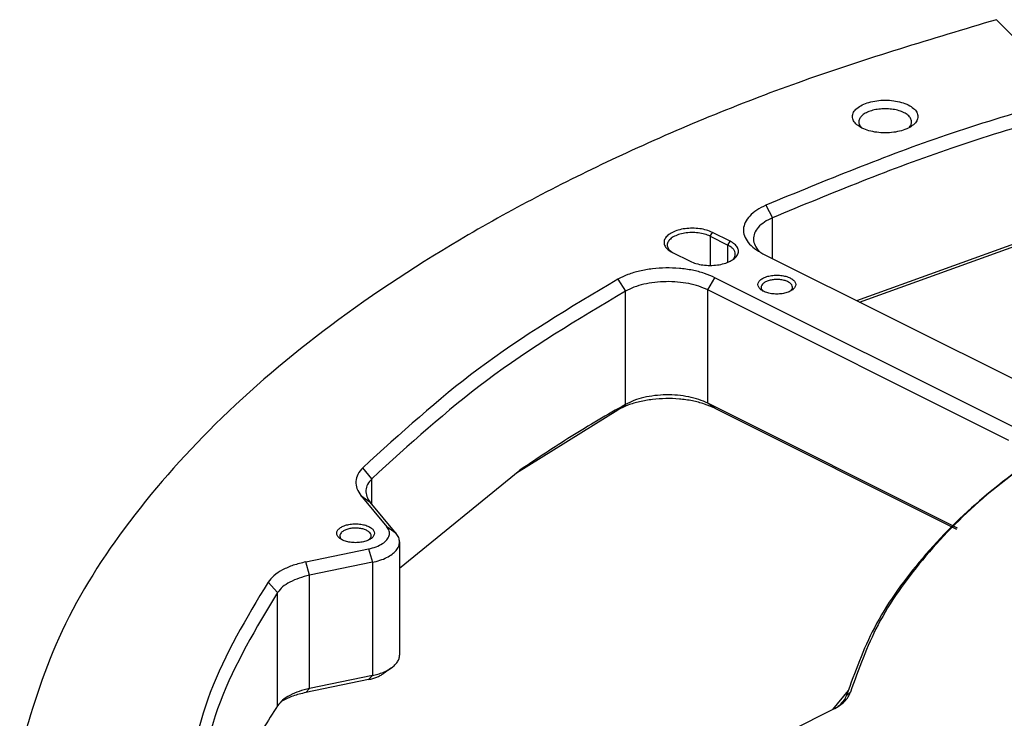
# Model space of a CAD drawing. Header units: inches. Extents: x -343 to 520, y -275 to 283.
# Tile 3 of 42: x -276 to -198, y -169 to -114. Entities that reach past the tile are written whole.
import ezdxf

# ---------------------------------------------------------------- set-up
doc = ezdxf.new("R2010")
doc.units = ezdxf.units.IN
doc.layers.add('1', color=7, linetype='Continuous')
doc.dimstyles.get("Standard").update_dxf_attribs({"dimtxt": 0.18, "dimasz": 0.18, "dimexe": 0.18, "dimexo": 0.0625, "dimgap": 0.09, "dimtad": 0, "dimtih": 1, "dimtoh": 1, "dimdec": 4, "dimzin": 0, "dimdsep": 46, "dimtxsty": 'Standard', "dimcen": 0.09, "dimadec": 0, "dimazin": 0, "dimtfac": 1, "dimtdec": 4, "dimtofl": 0, "dimtmove": 0, "dimatfit": 3, "dimfxl": 1, "dimtolj": 1, "dimtzin": 0, "dimarcsym": 0})

# ---------------------------------------------------------------- blocks, each defined once
blk = doc.blocks.new('E7018-22581_smp_connector_ring__143', base_point=(-216.35, -226.202))
at = {"color": 1, "linetype": 'Continuous'}
blk.add_line((-210.512, -167.534), (-210.215, -167.295), dxfattribs=at)
at = {"color": 7, "linetype": 'Continuous'}
for p, q in [((-211.087, -168.359), (-211.174, -168.43)), ((-214.904, -170.323), (-211.574, -168.659))]:
    blk.add_line(p, q, dxfattribs=at)
for points, knots in [([(-193.915, -147.499), (-195.975, -148.963), (-199.91, -151.759), (-204.757, -156.719), (-208.486, -161.904), (-209.855, -165.707), (-210.512, -167.534)], [0, 0, 0, 0, 7.565263, 14.452679, 20.72948, 26.528777, 26.528777, 26.528777, 26.528777]), ([(-193.675, -147.33), (-195.728, -148.788), (-199.65, -151.575), (-204.48, -156.517), (-208.195, -161.684), (-209.56, -165.474), (-210.215, -167.295)], [0, 0, 0, 0, 7.539025, 14.402554, 20.657586, 26.43677, 26.43677, 26.43677, 26.43677]), ([(-211.574, -168.659), (-211.403, -168.566), (-211.08, -168.39), (-210.677, -168.057), (-210.37, -167.698), (-210.265, -167.424), (-210.215, -167.295)], [0, 0, 0, 0, 0.581987, 1.101702, 1.562504, 1.976495, 1.976495, 1.976495, 1.976495]), ([(-211.087, -168.359), (-210.952, -168.235), (-210.7, -168.001), (-210.572, -167.682), (-210.512, -167.534)], [0, 0, 0, 0, 0.542891, 1.017132, 1.017132, 1.017132, 1.017132])]:
    blk.add_open_spline(points, degree=3, knots=knots, dxfattribs=at)
blk = doc.blocks.new('N2398-62570_port_scale_rf_probe_card_ring__145', base_point=(-216.35, -226.202))
blk.add_blockref('E7018-22581_smp_connector_ring__143', (-216.35, -226.202))
blk = doc.blocks.new('psrf_probe_card_unit__146', base_point=(-216.35, -226.202))
blk.add_blockref('N2398-62570_port_scale_rf_probe_card_ring__145', (-216.35, -226.202))
blk = doc.blocks.new('probecard_stiffener_1__147', base_point=(-277.25, -266.577))
at = {"color": 7, "linetype": 'Continuous'}
for p, q in [((-195.187, -117.231), (-198.606, -113.803)), ((-209.385, -122.34), (-209.263, -122.431)), ((-219.779, -131.429), (-221.193, -130.722)), ((-209.712, -136.144), (-193.85, -130.428)), ((-209.477, -136.262), (-194.25, -130.775)), ((-221.37, -131.027), (-219.956, -131.734)), ((-224.632, -132.117), (-224.359, -132.321)), ((-224.375, -132.313), (-222.961, -133.02)), ((-217.477, -132.211), (-217.381, -132.3)), ((-217.17, -132.415), (-193.237, -144.382)), ((-197.055, -146.291), (-220.988, -134.324)), ((-197.621, -147.267), (-221.554, -135.3)), ((-217.193, -135.364), (-217.175, -135.381)), ((-214.959, -135.381), (-214.919, -135.341)), ((-236.778, -149.858), (-228.701, -144.832)), ((-201.688, -154.24), (-221.554, -144.307)), ((-220.988, -144.717), (-201.762, -154.33)), ((-246.074, -157.443), (-236.494, -149.627)), ((-249.147, -151.641), (-247.079, -154.137)), ((-246.34, -154.676), (-248.408, -152.181)), ((-250.7, -155.141), (-250.682, -155.158)), ((-248.466, -155.159), (-248.426, -155.118)), ((-246.074, -155.346), (-246.074, -164.353)), ((-253.532, -156.934), (-248.54, -155.901)), ((-248.234, -156.963), (-253.225, -157.997)), ((-248.234, -165.97), (-253.225, -167.003)), ((-246.716, -165.363), (-247.369, -165.825)), ((-248.54, -166.293), (-253.532, -167.327)), ((-211.614, -168.678), (-210.364, -167.17)), ((-255.465, -168.016), (-255.437, -167.999)), ((-211.004, -168.285), (-210.661, -167.872))]:
    blk.add_line(p, q, dxfattribs=at)
at = {"color": 1, "linetype": 'Continuous'}
for p, q in [((-216.939, -128.559), (-216.408, -129.551)), ((-216.408, -132.796), (-216.408, -129.551)), ((-221.37, -131.027), (-221.193, -130.722)), ((-221.37, -131.027), (-221.37, -133.349)), ((-219.956, -131.734), (-219.779, -131.429)), ((-219.956, -133.079), (-219.956, -131.734)), ((-228.701, -134.44), (-228.103, -135.398)), ((-221.554, -135.3), (-220.988, -134.324)), ((-228.103, -144.405), (-228.103, -135.398)), ((-221.554, -144.307), (-221.554, -135.3)), ((-228.701, -144.832), (-228.103, -144.405)), ((-220.988, -144.717), (-221.554, -144.307)), ((-248.275, -150.313), (-248.99, -149.442)), ((-248.275, -152.341), (-248.275, -150.313)), ((-249.147, -151.641), (-248.408, -152.181)), ((-246.34, -154.676), (-247.079, -154.137)), ((-248.54, -155.901), (-248.234, -156.963)), ((-253.225, -157.997), (-253.532, -156.934)), ((-248.234, -156.963), (-248.234, -165.97)), ((-253.225, -167.003), (-253.225, -157.997)), ((-256.532, -158.545), (-255.773, -159.364)), ((-255.773, -168.371), (-255.773, -159.364)), ((-248.234, -165.97), (-248.54, -166.293)), ((-253.532, -167.327), (-253.225, -167.003))]:
    blk.add_line(p, q, dxfattribs=at)
at = {"color": 7, "linetype": 'Continuous'}
for points, knots in [([(-198.606, -113.803), (-203.744, -115.336), (-213.737, -118.317), (-227.786, -124.063), (-240.418, -130.532), (-251.427, -137.729), (-260.693, -145.535), (-268.01, -153.881), (-273.496, -162.617), (-275.378, -168.898), (-276.287, -171.932)], [0, 0, 0, 0, 16.079691, 31.268861, 45.462461, 58.594551, 70.649862, 81.678339, 91.811529, 101.275351, 101.275351, 101.275351, 101.275351]), ([(-186.936, -118.414), (-192.196, -119.828), (-202.413, -122.572), (-212.194, -126.603), (-216.939, -128.559)], [0, 0, 0, 0, 16.322118, 31.700691, 31.700691, 31.700691, 31.700691]), ([(-186.578, -119.465), (-191.808, -120.87), (-201.966, -123.599), (-211.69, -127.607), (-216.408, -129.551)], [0, 0, 0, 0, 16.228042, 31.517978, 31.517978, 31.517978, 31.517978]), ([(-204.845, -121.506), (-204.865, -121.389), (-204.908, -121.136), (-205.206, -120.82), (-205.623, -120.558), (-206.162, -120.359), (-206.781, -120.234), (-207.445, -120.191), (-208.109, -120.234), (-208.729, -120.359), (-209.266, -120.558), (-209.688, -120.82), (-209.971, -121.136), (-210.079, -121.506), (-209.971, -121.875), (-209.688, -122.191), (-209.266, -122.453), (-208.729, -122.653), (-208.109, -122.777), (-207.445, -122.82), (-206.781, -122.777), (-206.162, -122.653), (-205.623, -122.453), (-205.206, -122.191), (-204.908, -121.875), (-204.865, -121.622), (-204.845, -121.506)], [0, 0, 0, 0, 0.347933, 0.755081, 1.248249, 1.824997, 2.465375, 3.139761, 3.814147, 4.454525, 5.031273, 5.524441, 5.931589, 6.279522, 6.627455, 7.034603, 7.52777, 8.104519, 8.744897, 9.419283, 10.093668, 10.734046, 11.310795, 11.803963, 12.211111, 12.559044, 12.559044, 12.559044, 12.559044]), ([(-207.445, -120.889), (-207.616, -120.894), (-207.949, -120.906), (-208.424, -120.999), (-208.843, -121.141), (-209.183, -121.331), (-209.427, -121.559), (-209.556, -121.824), (-209.544, -122.111), (-209.44, -122.261), (-209.385, -122.34)], [0, 0, 0, 0, 0.511228, 0.999743, 1.445384, 1.833531, 2.159347, 2.434297, 2.691592, 2.974759, 2.974759, 2.974759, 2.974759]), ([(-205.505, -122.34), (-205.45, -122.261), (-205.346, -122.111), (-205.334, -121.824), (-205.463, -121.559), (-205.707, -121.331), (-206.047, -121.141), (-206.466, -120.999), (-206.941, -120.906), (-207.274, -120.894), (-207.445, -120.889)], [0, 0, 0, 0, 0.283166, 0.540461, 0.815412, 1.141228, 1.529376, 1.975017, 2.463532, 2.97476, 2.97476, 2.97476, 2.97476]), ([(-216.939, -128.559), (-217.188, -128.681), (-217.653, -128.91), (-218.22, -129.374), (-218.6, -129.89), (-218.759, -130.456), (-218.671, -131.03), (-218.352, -131.563), (-217.839, -132.044), (-217.404, -132.286), (-217.17, -132.415)], [0, 0, 0, 0, 0.830917, 1.552777, 2.17366, 2.726728, 3.270145, 3.866367, 4.556699, 5.355877, 5.355877, 5.355877, 5.355877]), ([(-216.408, -129.551), (-216.631, -129.661), (-217.045, -129.866), (-217.541, -130.287), (-217.859, -130.759), (-217.959, -131.276), (-217.825, -131.793), (-217.597, -132.066), (-217.477, -132.211)], [0, 0, 0, 0, 0.74356, 1.383475, 1.929861, 2.42012, 2.9157, 3.475443, 3.475443, 3.475443, 3.475443]), ([(-221.193, -130.722), (-221.347, -130.657), (-221.671, -130.52), (-222.211, -130.418), (-222.784, -130.379), (-223.359, -130.417), (-223.895, -130.525), (-224.36, -130.697), (-224.725, -130.924), (-224.971, -131.198), (-225.064, -131.517), (-224.97, -131.836), (-224.726, -132.113), (-224.5, -132.242), (-224.375, -132.313)], [0, 0, 0, 0, 0.49911, 1.053283, 1.636886, 2.220489, 2.774662, 3.273772, 3.700551, 4.052891, 4.353987, 4.655082, 5.007422, 5.434202, 5.434202, 5.434202, 5.434202]), ([(-221.37, -131.027), (-221.514, -130.966), (-221.818, -130.839), (-222.325, -130.75), (-222.861, -130.722), (-223.393, -130.769), (-223.881, -130.883), (-224.291, -131.058), (-224.599, -131.284), (-224.781, -131.557), (-224.799, -131.87), (-224.689, -132.032), (-224.632, -132.117)], [0, 0, 0, 0, 0.467223, 0.987255, 1.533326, 2.074987, 2.582387, 3.030676, 3.4056, 3.712311, 3.986494, 4.285577, 4.285577, 4.285577, 4.285577]), ([(-222.961, -133.02), (-222.807, -133.085), (-222.483, -133.222), (-221.944, -133.324), (-221.37, -133.362), (-220.796, -133.325), (-220.259, -133.217), (-219.794, -133.045), (-219.429, -132.818), (-219.184, -132.544), (-219.091, -132.224), (-219.184, -131.905), (-219.428, -131.628), (-219.655, -131.499), (-219.779, -131.429)], [0, 0, 0, 0, 0.49911, 1.053283, 1.636886, 2.220489, 2.774662, 3.273772, 3.700551, 4.052891, 4.353987, 4.655082, 5.007422, 5.434202, 5.434202, 5.434202, 5.434202]), ([(-219.522, -132.824), (-219.479, -132.764), (-219.398, -132.649), (-219.357, -132.441), (-219.399, -132.234), (-219.522, -132.043), (-219.711, -131.869), (-219.871, -131.781), (-219.956, -131.734)], [0, 0, 0, 0, 0.219418, 0.418257, 0.617096, 0.836514, 1.089591, 1.380843, 1.380843, 1.380843, 1.380843]), ([(-220.988, -134.324), (-221.264, -134.203), (-221.842, -133.949), (-222.798, -133.715), (-223.827, -133.569), (-224.893, -133.532), (-225.954, -133.6), (-226.963, -133.776), (-227.89, -134.038), (-228.44, -134.311), (-228.701, -134.44)], [0, 0, 0, 0, 0.902933, 1.891575, 2.939664, 4.01608, 5.087568, 6.12124, 7.087102, 7.960915, 7.960915, 7.960915, 7.960915]), ([(-228.701, -134.44), (-232.504, -136.705), (-239.768, -141.031), (-246.014, -146.727), (-248.99, -149.442)], [0, 0, 0, 0, 13.236415, 25.290114, 25.290114, 25.290114, 25.290114]), ([(-221.554, -135.3), (-221.788, -135.197), (-222.279, -134.981), (-223.091, -134.782), (-223.964, -134.658), (-224.87, -134.627), (-225.77, -134.685), (-226.627, -134.835), (-227.414, -135.057), (-227.881, -135.288), (-228.103, -135.398)], [0, 0, 0, 0, 0.766641, 1.606054, 2.495941, 3.409879, 4.319633, 5.197279, 6.017351, 6.759268, 6.759268, 6.759268, 6.759268]), ([(-214.567, -134.876), (-214.581, -134.803), (-214.611, -134.641), (-214.816, -134.447), (-215.096, -134.291), (-215.454, -134.181), (-215.857, -134.123), (-216.277, -134.123), (-216.68, -134.181), (-217.037, -134.291), (-217.321, -134.447), (-217.515, -134.641), (-217.59, -134.876), (-217.515, -135.111), (-217.321, -135.305), (-217.037, -135.461), (-216.68, -135.571), (-216.277, -135.629), (-215.857, -135.629), (-215.454, -135.571), (-215.096, -135.461), (-214.816, -135.305), (-214.611, -135.111), (-214.581, -134.95), (-214.567, -134.876)], [0, 0, 0, 0, 0.219862, 0.48285, 0.805647, 1.182902, 1.596944, 2.023888, 2.43793, 2.815186, 3.137982, 3.400971, 3.620832, 3.840694, 4.103682, 4.426479, 4.803735, 5.217776, 5.644721, 6.058762, 6.436018, 6.758815, 7.021803, 7.241665, 7.241665, 7.241665, 7.241665]), ([(-214.919, -135.341), (-214.881, -135.286), (-214.807, -135.182), (-214.819, -134.977), (-214.943, -134.8), (-215.149, -134.657), (-215.422, -134.548), (-215.745, -134.48), (-216.092, -134.459), (-216.437, -134.487), (-216.754, -134.561), (-217.019, -134.675), (-217.214, -134.823), (-217.324, -135.005), (-217.317, -135.21), (-217.236, -135.31), (-217.193, -135.364)], [0, 0, 0, 0, 0.195366, 0.37337, 0.574024, 0.821357, 1.117637, 1.45176, 1.805552, 2.157799, 2.487513, 2.777252, 3.017358, 3.212725, 3.390729, 3.591382, 3.591382, 3.591382, 3.591382]), ([(-228.103, -135.398), (-231.883, -137.65), (-239.106, -141.951), (-245.315, -147.614), (-248.275, -150.313)], [0, 0, 0, 0, 13.160125, 25.14435, 25.14435, 25.14435, 25.14435]), ([(-220.988, -144.717), (-221.264, -144.595), (-221.842, -144.341), (-222.798, -144.107), (-223.827, -143.961), (-224.893, -143.924), (-225.954, -143.992), (-226.963, -144.169), (-227.89, -144.43), (-228.44, -144.703), (-228.701, -144.832)], [0, 0, 0, 0, 0.902933, 1.891575, 2.939664, 4.01608, 5.087568, 6.12124, 7.087102, 7.960915, 7.960915, 7.960915, 7.960915]), ([(-221.554, -144.307), (-221.788, -144.204), (-222.279, -143.988), (-223.091, -143.789), (-223.964, -143.665), (-224.87, -143.634), (-225.77, -143.692), (-226.627, -143.841), (-227.414, -144.063), (-227.881, -144.295), (-228.103, -144.405)], [0, 0, 0, 0, 0.766641, 1.606054, 2.495941, 3.409879, 4.319633, 5.197279, 6.017351, 6.759268, 6.759268, 6.759268, 6.759268]), ([(-228.103, -144.405), (-229.554, -145.242), (-232.409, -146.89), (-235.147, -148.724), (-236.494, -149.627)], [0, 0, 0, 0, 5.023687, 9.885919, 9.885919, 9.885919, 9.885919]), ([(-248.99, -149.442), (-249.137, -149.61), (-249.412, -149.925), (-249.588, -150.525), (-249.503, -151.136), (-249.269, -151.467), (-249.147, -151.641)], [0, 0, 0, 0, 0.661827, 1.24504, 1.815675, 2.445833, 2.445833, 2.445833, 2.445833]), ([(-248.275, -150.313), (-248.399, -150.456), (-248.633, -150.724), (-248.783, -151.233), (-248.71, -151.752), (-248.512, -152.033), (-248.408, -152.181)], [0, 0, 0, 0, 0.561929, 1.057109, 1.541611, 2.076651, 2.076651, 2.076651, 2.076651]), ([(-248.074, -154.653), (-248.088, -154.58), (-248.118, -154.418), (-248.323, -154.224), (-248.603, -154.068), (-248.961, -153.958), (-249.364, -153.901), (-249.784, -153.901), (-250.187, -153.958), (-250.544, -154.068), (-250.828, -154.224), (-251.022, -154.418), (-251.097, -154.653), (-251.022, -154.888), (-250.828, -155.083), (-250.544, -155.238), (-250.187, -155.349), (-249.784, -155.406), (-249.364, -155.406), (-248.961, -155.349), (-248.603, -155.238), (-248.323, -155.083), (-248.118, -154.888), (-248.088, -154.727), (-248.074, -154.653)], [0, 0, 0, 0, 0.219862, 0.48285, 0.805647, 1.182902, 1.596944, 2.023888, 2.43793, 2.815186, 3.137982, 3.400971, 3.620832, 3.840694, 4.103682, 4.426479, 4.803735, 5.217776, 5.644721, 6.058762, 6.436018, 6.758815, 7.021803, 7.241665, 7.241665, 7.241665, 7.241665]), ([(-248.426, -155.118), (-248.388, -155.063), (-248.314, -154.959), (-248.326, -154.754), (-248.45, -154.578), (-248.656, -154.434), (-248.929, -154.325), (-249.252, -154.257), (-249.599, -154.237), (-249.944, -154.264), (-250.261, -154.338), (-250.526, -154.452), (-250.721, -154.601), (-250.831, -154.782), (-250.824, -154.987), (-250.743, -155.088), (-250.7, -155.141)], [0, 0, 0, 0, 0.195367, 0.373371, 0.574024, 0.821357, 1.117637, 1.45176, 1.805552, 2.1578, 2.487514, 2.777254, 3.01736, 3.212727, 3.390731, 3.591384, 3.591384, 3.591384, 3.591384]), ([(-248.54, -155.901), (-248.335, -155.849), (-247.948, -155.753), (-247.447, -155.508), (-247.078, -155.208), (-246.868, -154.851), (-246.864, -154.453), (-247.005, -154.245), (-247.079, -154.137)], [0, 0, 0, 0, 0.635335, 1.192561, 1.65877, 2.044982, 2.397403, 2.783615, 2.783615, 2.783615, 2.783615]), ([(-246.074, -155.346), (-246.087, -155.229), (-246.115, -154.982), (-246.263, -154.782), (-246.34, -154.676)], [0, 0, 0, 0, 0.3479694, 0.7319515, 0.7319515, 0.7319515, 0.7319515]), ([(-248.234, -156.963), (-248.031, -156.914), (-247.642, -156.821), (-247.112, -156.605), (-246.672, -156.345), (-246.341, -156.043), (-246.118, -155.708), (-246.088, -155.463), (-246.074, -155.346)], [0, 0, 0, 0, 0.626341, 1.199634, 1.709325, 2.15221, 2.536192, 2.88416, 2.88416, 2.88416, 2.88416]), ([(-253.532, -156.934), (-253.866, -157.015), (-254.504, -157.168), (-255.355, -157.539), (-256.059, -157.973), (-256.383, -158.364), (-256.532, -158.545)], [0, 0, 0, 0, 1.030482, 1.963414, 2.779775, 3.477606, 3.477606, 3.477606, 3.477606]), ([(-253.225, -157.997), (-253.51, -158.065), (-254.051, -158.195), (-254.774, -158.51), (-255.372, -158.879), (-255.646, -159.211), (-255.773, -159.364)], [0, 0, 0, 0, 0.874937, 1.667049, 2.360186, 2.952684, 2.952684, 2.952684, 2.952684]), ([(-256.532, -158.545), (-258.252, -161.399), (-261.584, -166.928), (-262.808, -173.262), (-263.401, -176.326)], [0, 0, 0, 0, 9.909923, 19.194522, 19.194522, 19.194522, 19.194522]), ([(-255.773, -159.364), (-257.483, -162.202), (-260.796, -167.699), (-262.013, -173.996), (-262.602, -177.042)], [0, 0, 0, 0, 9.852805, 19.083891, 19.083891, 19.083891, 19.083891]), ([(-246.716, -165.363), (-246.621, -165.29), (-246.44, -165.151), (-246.235, -164.898), (-246.1, -164.631), (-246.082, -164.444), (-246.074, -164.353)], [0, 0, 0, 0, 0.359823, 0.680659, 0.970013, 1.241394, 1.241394, 1.241394, 1.241394]), ([(-248.54, -166.293), (-248.427, -166.267), (-248.206, -166.216), (-247.894, -166.107), (-247.613, -165.983), (-247.448, -165.876), (-247.369, -165.825)], [0, 0, 0, 0, 0.349915, 0.680345, 0.987623, 1.269237, 1.269237, 1.269237, 1.269237]), ([(-248.234, -165.97), (-248.087, -165.936), (-247.8, -165.87), (-247.397, -165.729), (-247.032, -165.567), (-246.818, -165.429), (-246.716, -165.363)], [0, 0, 0, 0, 0.453593, 0.88193, 1.280253, 1.645309, 1.645309, 1.645309, 1.645309]), ([(-253.225, -167.003), (-253.51, -167.072), (-254.051, -167.202), (-254.774, -167.517), (-255.372, -167.885), (-255.646, -168.218), (-255.773, -168.371)], [0, 0, 0, 0, 0.874937, 1.667049, 2.360186, 2.952684, 2.952684, 2.952684, 2.952684]), ([(-253.532, -167.327), (-253.879, -167.408), (-254.539, -167.562), (-255.148, -167.859), (-255.437, -167.999)], [0, 0, 0, 0, 1.065993, 2.026338, 2.026338, 2.026338, 2.026338]), ([(-255.773, -168.371), (-256.549, -169.589), (-258.076, -171.985), (-259.255, -174.569), (-259.834, -175.838)], [0, 0, 0, 0, 4.329853, 8.509688, 8.509688, 8.509688, 8.509688])]:
    blk.add_open_spline(points, degree=3, knots=knots, dxfattribs=at)
blk = doc.blocks.new('probe_card_stiffener_E7018-24155__148', base_point=(-277.25, -266.577))
blk.add_blockref('probecard_stiffener_1__147', (-277.25, -266.577))
blk = doc.blocks.new('probe_card_stiffner_assy_E7018-64155__150', base_point=(-277.25, -266.577))
blk.add_blockref('probe_card_stiffener_E7018-24155__148', (-277.25, -266.577))
blk = doc.blocks.new('probe_card_assy__152', base_point=(-277.25, -266.577))
for name, p in [('probe_card_stiffner_assy_E7018-64155__150', (-277.25, -266.577)), ('psrf_probe_card_unit__146', (-216.35, -226.202))]:
    blk.add_blockref(name, p)
blk = doc.blocks.new('gen2', base_point=(-124.85, -182))
blk.add_blockref('probe_card_assy__152', (-277.25, -266.577))
blk = doc.blocks.new('1')
blk.add_blockref('gen2', (-124.85, -182))
at = {"layer": '1', "color": 1, "linetype": 'Continuous', "has_arrowhead": 0}
blk.add_leader([(-201.85, -172.344), (38.032, -150.967)], dimstyle='Standard', dxfattribs=at)

msp = doc.modelspace()

# ---------------------------------------------------------------- block references
at = {"layer": '1'}
msp.add_blockref('1', (0, 0), dxfattribs=at)

doc.saveas('drawing.dxf')
